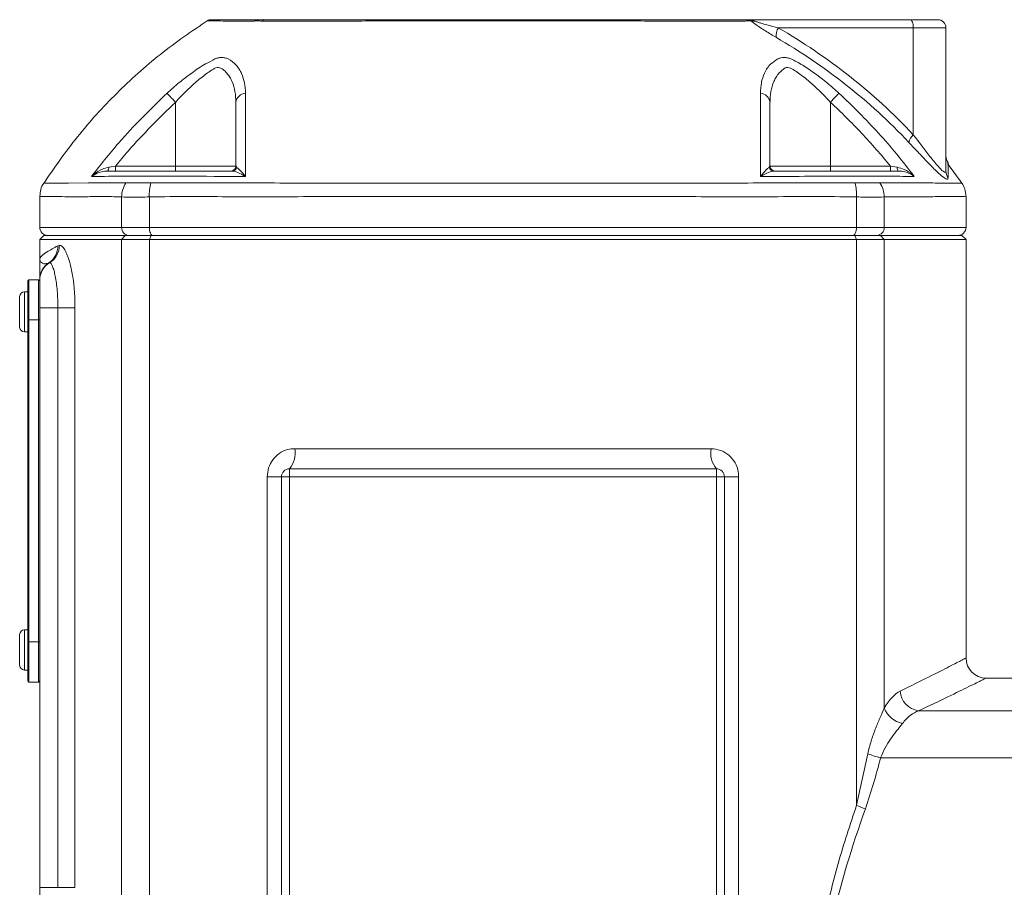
# Model space of a CAD drawing. Header units: millimetres. Extents: x 197 to 1079, y -127 to 860.
# Tile 11 of 28: x 303 to 426, y 696 to 804. Entities that reach past the tile are written whole.
import ezdxf

# ---------------------------------------------------------------- set-up
doc = ezdxf.new("R2010")
doc.units = ezdxf.units.MM

msp = doc.modelspace()

# ---------------------------------------------------------------- linework, layer by layer
at = {"color": 7, "linetype": 'Continuous', "lineweight": 15}
for p, q in [((393.88, 803.92), (413.92, 803.92)), ((413.92, 803.92), (417.34, 803.92)), ((414.29, 802.92), (397.53, 802.92)), ((414.29, 789.63), (414.29, 802.92)), ((418.34, 802.92), (414.29, 802.92)), ((418.34, 785.13), (418.34, 802.92)), ((322.68, 793.65), (322.68, 785.72)), ((404, 793.65), (404, 785.72)), ((420.45, 783.46), (418.56, 786.07)), ((314.4, 785.59), (315.23, 785.72)), ((315.23, 785.72), (315.23, 785.12)), ((315.23, 785.72), (322.68, 785.72)), ((322.68, 785.72), (330.18, 785.72)), ((322.68, 785.72), (322.68, 785.12)), ((330.18, 785.72), (330.29, 785.59)), ((396.4, 785.59), (396.5, 785.72)), ((396.5, 785.72), (404, 785.72)), ((404, 785.72), (404, 785.12)), ((404, 785.72), (411.46, 785.72)), ((411.46, 785.72), (412.28, 785.59)), ((411.46, 785.72), (411.46, 785.12)), ((305.84, 781.97), (305.84, 778.12)), ((316, 781.9), (316, 778.12)), ((319.44, 781.9), (319.44, 778.12)), ((407.25, 781.9), (407.25, 778.12)), ((410.69, 781.9), (410.69, 778.12)), ((420.84, 778.12), (420.84, 781.97)), ((316, 778.12), (319.44, 778.12)), ((319.44, 778.12), (407.25, 778.12)), ((407.25, 778.12), (410.69, 778.12)), ((306.34, 777.12), (305.84, 776.62)), ((305.84, 776.62), (305.84, 774.12)), ((316, 776.62), (305.84, 776.62)), ((306.34, 777.12), (316.44, 777.12)), ((316, 776.62), (316.44, 777.12)), ((319.44, 776.62), (316, 776.62)), ((316, 776.62), (316, 689.08)), ((316.44, 777.12), (319.66, 777.12)), ((319.44, 776.62), (319.66, 777.12)), ((319.44, 776.62), (319.44, 688.8)), ((407.25, 776.62), (319.44, 776.62)), ((319.66, 777.12), (407.03, 777.12)), ((407.25, 776.62), (407.03, 777.12)), ((407.03, 777.12), (410.24, 777.12)), ((407.25, 776.62), (407.25, 706.31)), ((410.69, 776.62), (407.25, 776.62)), ((410.69, 776.62), (410.24, 777.12)), ((410.24, 777.12), (420.34, 777.12)), ((410.69, 776.62), (410.69, 718.39)), ((420.84, 776.62), (410.69, 776.62)), ((420.84, 776.62), (420.34, 777.12)), ((420.84, 763.62), (420.84, 776.62)), ((308.07, 775.83), (308.27, 775.89)), ((304.49, 771.62), (304.34, 771.47)), ((304.34, 766.62), (304.34, 771.47)), ((304.49, 771.62), (304.49, 766.62)), ((304.49, 771.62), (305.69, 771.62)), ((305.69, 766.62), (305.69, 771.62)), ((305.84, 771.47), (305.69, 771.62)), ((305.84, 768.12), (305.84, 771.6)), ((303.34, 765.72), (303.34, 769.52)), ((304.34, 770.12), (303.94, 770.12)), ((308.08, 768.12), (305.84, 768.12)), ((305.84, 696.12), (305.84, 768.12)), ((310.21, 768.12), (308.08, 768.12)), ((308.08, 696.12), (308.08, 768.12)), ((310.21, 768.12), (310.21, 696.12)), ((304.34, 726.62), (304.34, 766.62)), ((304.34, 766.62), (304.49, 766.62)), ((304.49, 766.62), (304.49, 726.62)), ((304.49, 766.62), (305.69, 766.62)), ((305.69, 726.62), (305.69, 766.62)), ((305.69, 766.62), (305.84, 766.62)), ((303.94, 765.12), (304.34, 765.12)), ((420.84, 724.62), (420.84, 763.62)), ((337.49, 750.62), (389.2, 750.62)), ((334.08, 688.05), (334.08, 747.12)), ((335.84, 747.12), (334.08, 747.12)), ((335.84, 747.12), (336.84, 747.12)), ((335.84, 685.07), (335.84, 747.12)), ((336.84, 747.12), (336.84, 748.12)), ((336.84, 748.12), (389.84, 748.12)), ((389.84, 747.12), (336.84, 747.12)), ((336.84, 747.12), (336.84, 665.62)), ((389.84, 747.12), (389.84, 748.12)), ((389.84, 747.12), (390.84, 747.12)), ((389.84, 666.51), (389.84, 747.12)), ((390.84, 747.12), (390.84, 681.45)), ((390.84, 747.12), (392.61, 747.12)), ((392.61, 747.12), (392.61, 691.44)), ((303.34, 723.72), (303.34, 727.52)), ((304.34, 728.12), (303.94, 728.12)), ((304.34, 726.62), (304.49, 726.62)), ((304.34, 721.77), (304.34, 726.62)), ((304.49, 726.62), (304.49, 721.62)), ((304.49, 726.62), (305.69, 726.62)), ((305.69, 721.62), (305.69, 726.62)), ((305.69, 726.62), (305.84, 726.62)), ((303.94, 723.12), (304.34, 723.12)), ((304.34, 721.77), (304.49, 721.62)), ((304.49, 721.62), (305.69, 721.62)), ((305.69, 721.62), (305.84, 721.77)), ((427.84, 722.12), (423.34, 722.12)), ((414.96, 718.06), (427.84, 718.06)), ((407.25, 706.31), (408.66, 712.72)), ((410.24, 712.22), (427.84, 712.22)), ((305.84, 692.62), (305.84, 696.12)), ((308.08, 696.12), (305.84, 696.12)), ((310.21, 696.12), (308.08, 696.12))]:
    msp.add_line(p, q, dxfattribs=at)
at = {"color": 8, "linetype": 'Continuous', "lineweight": 15}
for p, q in [((305.84, 778.12), (316, 778.12)), ((410.69, 778.12), (420.84, 778.12)), ((303.94, 765.12), (303.94, 770.12)), ((303.94, 723.12), (303.94, 728.12))]:
    msp.add_line(p, q, dxfattribs=at)
at = {"color": 7, "linetype": 'Continuous', "lineweight": 15, "flags": 128}
for points in [[(414.29, 802.92), (414.29, 803.12), (414.27, 803.31), (414.23, 803.48), (414.18, 803.63), (414.13, 803.75), (414.06, 803.85), (413.99, 803.9), (413.92, 803.92)], [(321.64, 794.79), (321.7, 794.72), (321.78, 794.63), (321.89, 794.51), (322.02, 794.37), (322.17, 794.21), (322.34, 794.03), (322.51, 793.84), (322.68, 793.65)], [(404, 793.65), (404.18, 793.84), (404.35, 794.03), (404.51, 794.21), (404.66, 794.37), (404.79, 794.51), (404.9, 794.63), (404.99, 794.72), (405.05, 794.79)], [(314.4, 785.59), (314.4, 785.49), (314.38, 785.4), (314.37, 785.32), (314.34, 785.25), (314.32, 785.2), (314.3, 785.16), (314.27, 785.13), (314.24, 785.12)], [(412.28, 785.59), (412.29, 785.49), (412.3, 785.4), (412.32, 785.32), (412.34, 785.25), (412.37, 785.2), (412.39, 785.16), (412.42, 785.13), (412.45, 785.12)], [(319.44, 778.12), (319.45, 777.93), (319.47, 777.74), (319.52, 777.57), (319.57, 777.42), (319.64, 777.29), (319.71, 777.2), (319.79, 777.14), (319.88, 777.12)], [(407.25, 778.12), (407.24, 777.93), (407.21, 777.74), (407.17, 777.57), (407.12, 777.42), (407.05, 777.29), (406.97, 777.2), (406.89, 777.14), (406.81, 777.12)]]:
    msp.add_lwpolyline(points, dxfattribs=at)
at = {"color": 8, "linetype": 'Continuous', "lineweight": 15, "flags": 128}
msp.add_lwpolyline([(306.34, 783.61), (306.64, 783.61), (307.65, 783.62), (309.4, 783.63), (311.85, 783.64), (313.98, 783.64), (316.44, 783.65), (316.44, 783.65), (316.44, 783.65)], dxfattribs=at)
at = {"color": 7, "linetype": 'Continuous', "lineweight": 15}
for centre, radius, start, end in [((327.14, 802.92), 1, 90, 119.9147), ((332.97, 803.04), 0.879, 90.2097, 126.8851), ((333.72, 803.65), 0.278, 99.568, 159.2996), ((394.42, 804.64), 0.922, 255.8447, 284.1553), ((417.34, 802.92), 1, 0, 90), ((399.03, 801.95), 1.78, 147.0058, 187.2512), ((331.48, 793.49), 1.31, 94.8011, 172.6985), ((395.21, 793.49), 1.31, 7.3021, 85.2005), ((415.46, 788.29), 1.77, 131.0583, 167.1872), ((419.84, 787.02), 1.5, 180.6316, 216.015), ((329.58, 785.72), 0.6, 270, 0), ((329.72, 785.7), 0.582, 270.8582, 348.79), ((396.97, 785.7), 0.582, 191.2079, 269.1407), ((397.1, 785.72), 0.6, 180, 270), ((419.78, 785.13), 1.43, 180.0718, 216.2194), ((319.27, 781.85), 3.27, 146.6828, 179.2533), ((325.28, 782.15), 5.85, 165.0976, 182.4557), ((401.4, 782.14), 5.85, 357.564, 14.9188), ((407.42, 781.85), 3.27, 0.756, 33.3279), ((306.84, 778.12), 1, 180, 270), ((316.95, 778.07), 0.953, 177.1036, 266.7751), ((409.74, 778.07), 0.953, 273.2249, 2.8964), ((419.84, 778.12), 1, 270, 0), ((305.65, 775.75), 2.42, 303.3842, 1.8658), ((305.76, 775.87), 2.51, 301.8774, 0.3974), ((308.32, 771.59), 2.48, 119.8983, 179.9218), ((308.34, 771.63), 2.5, 122.8787, 179.9986), ((303.94, 769.52), 0.6, 90, 180), ((303.94, 765.72), 0.6, 180, 270), ((334.59, 750.04), 2.96, 319.6467, 11.362), ((392.1, 750.04), 2.96, 168.638, 220.3533), ((336.84, 747.12), 1, 90, 180), ((389.84, 747.12), 1, 0, 90), ((303.94, 727.52), 0.6, 90, 180), ((303.94, 723.72), 0.6, 180, 270), ((423.34, 724.62), 2.5, 180, 270), ((415.28, 720.67), 2.62, 183.3576, 262.932), ((413.62, 719.55), 3.15, 201.5628, 257.4099), ((412.73, 722.75), 10.83, 247.936, 256.6691), ((413.05, 719.77), 14.67, 246.6712, 251.2659)]:
    msp.add_arc(centre, radius, start, end, dxfattribs=at)
for points, knots in [([(326.74, 803.86), (324.73, 802.49), (320.72, 799.75), (315.31, 794.84), (310.38, 789.46), (307.62, 785.47), (306.23, 783.46)], [0, 0, 0, 0, 0.250452, 0.500119, 0.749727, 1, 1, 1, 1]), ([(327.2, 803.92), (327.2, 803.92), (327.2, 803.92), (327.83, 803.92), (328.98, 803.92), (330.64, 803.92), (332.19, 803.92), (332.96, 803.92)], [0, 0, 0, 0, 0.151686, 0.360886, 0.570088, 0.785044, 1, 1, 1, 1]), ([(332.47, 803.75), (332.47, 803.75), (332.47, 803.75), (332.47, 803.75), (332.46, 803.75), (332.45, 803.75), (332.44, 803.75)], [-0.00000006, -0.00000006, -0.00000006, -0.00000006, 0, 0, 0, 0.00008441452, 0.00008441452, 0.00008441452, 0.00008441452]), ([(333.38, 803.75), (333.28, 803.75), (333.19, 803.76), (333.01, 803.76), (332.93, 803.76), (332.7, 803.76), (332.57, 803.76), (332.47, 803.75)], [0, 0, 0, 0, 0.25, 0.25, 0.5, 0.5, 1, 1, 1, 1]), ([(332.96, 803.92), (332.99, 803.92), (333.03, 803.92), (333.12, 803.92), (333.17, 803.92), (333.29, 803.92), (333.36, 803.92), (333.47, 803.92), (333.51, 803.92), (333.59, 803.92), (333.63, 803.92), (333.67, 803.92)], [0, 0, 0, 0, 0.25, 0.25, 0.5, 0.5, 0.75, 0.75, 0.875, 0.875, 1, 1, 1, 1]), ([(333.46, 803.75), (333.43, 803.75), (333.4, 803.75), (333.38, 803.75), (333.38, 803.75), (333.38, 803.75), (333.38, 803.75)], [0, 0, 0, 0, 0.00008451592, 0.00008451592, 0.00008451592, 0.00008457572, 0.00008457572, 0.00008457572, 0.00008457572]), ([(393.31, 803.75), (390.93, 803.75), (388.5, 803.75), (383.57, 803.75), (381.09, 803.76), (373.59, 803.76), (368.52, 803.76), (358.24, 803.76), (353.17, 803.76), (345.67, 803.76), (343.19, 803.75), (338.27, 803.75), (335.84, 803.75), (333.46, 803.75)], [0, 0, 0, 0, 0.125, 0.125, 0.25, 0.25, 0.5, 0.5, 0.75, 0.75, 0.875, 0.875, 1, 1, 1, 1]), ([(333.67, 803.92), (334.88, 803.92), (336.1, 803.92), (338.56, 803.92), (339.8, 803.92), (343.55, 803.92), (346.07, 803.92), (351.15, 803.92), (353.71, 803.92), (357.57, 803.92), (358.86, 803.92), (361.46, 803.92), (362.76, 803.92), (366.67, 803.92), (369.26, 803.92), (374.4, 803.92), (376.95, 803.92), (380.75, 803.92), (382.02, 803.92), (384.53, 803.92), (385.79, 803.92), (388.27, 803.92), (389.51, 803.92), (391.34, 803.92), (391.95, 803.92), (392.71, 803.92), (392.86, 803.92), (393.09, 803.92), (393.16, 803.92), (393.3, 803.92), (393.37, 803.92), (393.49, 803.92), (393.54, 803.92), (393.63, 803.92), (393.67, 803.92), (393.76, 803.92), (393.82, 803.92), (393.88, 803.92)], [0, 0, 0, 0, 0.0625, 0.0625, 0.125, 0.125, 0.25, 0.25, 0.375, 0.375, 0.4375, 0.4375, 0.5, 0.5, 0.625, 0.625, 0.75, 0.75, 0.8125, 0.8125, 0.875, 0.875, 0.9375, 0.9375, 0.96875, 0.96875, 0.976562, 0.976562, 0.980469, 0.980469, 0.984375, 0.984375, 0.988281, 0.988281, 0.992187, 0.992187, 1, 1, 1, 1]), ([(394.19, 803.75), (394.09, 803.76), (393.97, 803.76), (393.67, 803.76), (393.5, 803.76), (393.31, 803.75)], [0, 0, 0, 0, 0.5, 0.5, 1, 1, 1, 1]), ([(394.19, 803.75), (394.17, 803.77), (394.16, 803.78), (394.13, 803.8), (394.13, 803.81), (394.12, 803.82), (394.11, 803.83), (394.08, 803.85), (394.06, 803.87), (393.98, 803.91), (393.93, 803.92), (393.88, 803.92)], [0, 0, 0, 0, 0.125, 0.125, 0.1875, 0.1875, 0.25, 0.25, 0.5, 0.5, 1, 1, 1, 1]), ([(394.64, 803.75), (394.53, 803.81), (394.4, 803.85), (394.14, 803.91), (394.01, 803.92), (393.88, 803.92)], [0, 0, 0, 0, 0.5, 0.5, 1, 1, 1, 1]), ([(397.26, 801.73), (396.82, 801.98), (396.38, 802.24), (395.71, 802.66), (395.49, 802.8), (395.15, 803.02), (395.04, 803.1), (394.88, 803.21), (394.83, 803.25), (394.75, 803.31), (394.72, 803.33), (394.67, 803.36), (394.64, 803.38), (394.61, 803.4)], [0, 0, 0, 0, 0.5, 0.5, 0.75, 0.75, 0.875, 0.875, 0.9375, 0.9375, 0.96875, 0.96875, 1, 1, 1, 1]), ([(394.64, 803.75), (394.7, 803.72), (394.76, 803.7), (394.88, 803.65), (394.94, 803.63), (395.12, 803.56), (395.25, 803.52), (395.61, 803.41), (395.86, 803.34), (396.58, 803.15), (397.06, 803.03), (397.53, 802.92)], [0, 0, 0, 0, 0.0625, 0.0625, 0.125, 0.125, 0.25, 0.25, 0.5, 0.5, 1, 1, 1, 1]), ([(397.53, 802.92), (400.59, 801.13), (403.54, 799.13), (409.17, 794.7), (411.82, 792.28), (414.29, 789.63)], [0, 0, 0, 0, 0.5, 0.5, 1, 1, 1, 1]), ([(413.73, 788.68), (411.3, 791.29), (408.69, 793.66), (403.16, 798.01), (400.26, 799.97), (397.26, 801.73)], [0, 0, 0, 0, 0.5, 0.5, 1, 1, 1, 1]), ([(321.64, 794.79), (322.13, 795.23), (323.13, 796.12), (324.75, 797.35), (326.25, 798.4), (327.23, 798.82), (327.59, 799.06), (327.59, 799.06)], [0, 0, 0, 0, 0.257235, 0.51415, 0.795826, 0.999992, 1, 1, 1, 1]), ([(327.59, 799.06), (327.72, 799.11), (327.86, 799.15), (328.13, 799.21), (328.27, 799.22), (328.55, 799.23), (328.69, 799.21), (328.96, 799.15), (329.09, 799.11), (329.23, 799.06)], [0, 0, 0, 0, 0.25, 0.25, 0.5, 0.5, 0.75, 0.75, 1, 1, 1, 1]), ([(329.23, 799.06), (329.62, 798.83), (329.95, 798.56), (330.36, 798.1), (330.49, 797.94), (330.71, 797.59), (330.81, 797.42), (331.06, 796.86), (331.18, 796.48), (331.34, 795.66), (331.37, 795.23), (331.37, 794.79)], [0, 0, 0, 0, 0.25, 0.25, 0.375, 0.375, 0.5, 0.5, 0.75, 0.75, 1, 1, 1, 1]), ([(395.32, 794.79), (395.34, 795.23), (395.38, 796.12), (395.79, 797.35), (396.46, 798.4), (397.16, 798.82), (397.46, 799.06), (397.46, 799.06)], [0, 0, 0, 0, 0.257235, 0.51415, 0.795826, 0.999992, 1, 1, 1, 1]), ([(397.46, 799.06), (397.6, 799.11), (397.73, 799.15), (398, 799.21), (398.14, 799.22), (398.41, 799.23), (398.55, 799.21), (398.83, 799.15), (398.96, 799.11), (399.09, 799.06)], [0, 0, 0, 0, 0.25, 0.25, 0.5, 0.5, 0.75, 0.75, 1, 1, 1, 1]), ([(399.09, 799.06), (399.57, 798.83), (400.06, 798.56), (400.81, 798.1), (401.06, 797.94), (401.57, 797.59), (401.83, 797.42), (402.59, 796.86), (403.09, 796.48), (404.08, 795.66), (404.57, 795.23), (405.05, 794.79)], [0, 0, 0, 0, 0.25, 0.25, 0.375, 0.375, 0.5, 0.5, 0.75, 0.75, 1, 1, 1, 1]), ([(330.18, 793.65), (330.18, 794.11), (330.15, 794.56), (330, 795.42), (329.89, 795.83), (329.64, 796.41), (329.54, 796.6), (329.32, 796.95), (329.2, 797.12), (328.92, 797.44), (328.76, 797.58), (328.51, 797.79), (328.42, 797.86), (328.22, 797.95), (328.12, 797.97), (327.9, 797.98), (327.79, 797.96), (327.62, 797.9), (327.56, 797.87), (327.45, 797.81), (327.4, 797.78), (327.12, 797.61), (326.9, 797.46), (326.44, 797.14), (326.21, 796.97), (325.76, 796.61), (325.53, 796.43), (325.07, 796.04), (324.85, 795.83), (324.4, 795.42), (324.18, 795.21), (323.52, 794.56), (323.1, 794.12), (322.68, 793.65)], [0, 0, 0, 0, 0.125, 0.125, 0.25, 0.25, 0.3125, 0.3125, 0.375, 0.375, 0.4375, 0.4375, 0.46875, 0.46875, 0.5, 0.5, 0.53125, 0.53125, 0.546875, 0.546875, 0.5625, 0.5625, 0.625, 0.625, 0.6875, 0.6875, 0.75, 0.75, 0.8125, 0.8125, 0.875, 0.875, 1, 1, 1, 1]), ([(404, 793.65), (403.59, 794.11), (403.16, 794.56), (402.3, 795.42), (401.86, 795.83), (401.18, 796.41), (400.95, 796.6), (400.5, 796.95), (400.27, 797.12), (399.82, 797.44), (399.6, 797.58), (399.27, 797.79), (399.16, 797.86), (398.94, 797.95), (398.83, 797.97), (398.61, 797.98), (398.5, 797.96), (398.35, 797.9), (398.3, 797.87), (398.21, 797.81), (398.17, 797.78), (397.95, 797.61), (397.79, 797.46), (397.51, 797.14), (397.38, 796.97), (397.16, 796.61), (397.06, 796.43), (396.89, 796.04), (396.82, 795.83), (396.7, 795.42), (396.65, 795.21), (396.54, 794.56), (396.5, 794.12), (396.5, 793.65)], [0, 0, 0, 0, 0.125, 0.125, 0.25, 0.25, 0.3125, 0.3125, 0.375, 0.375, 0.4375, 0.4375, 0.46875, 0.46875, 0.5, 0.5, 0.53125, 0.53125, 0.546875, 0.546875, 0.5625, 0.5625, 0.625, 0.625, 0.6875, 0.6875, 0.75, 0.75, 0.8125, 0.8125, 0.875, 0.875, 1, 1, 1, 1]), ([(312.27, 784.45), (313.37, 785.86), (316.24, 789.52), (319.58, 792.78), (321.64, 794.79)], [0, 0, 0, 0, 0.383149, 1, 1, 1, 1]), ([(331.37, 794.79), (331.37, 793.21), (331.36, 791.55), (331.36, 788.11), (331.36, 786.31), (331.36, 784.45)], [0, 0, 0, 0, 0.5, 0.5, 1, 1, 1, 1]), ([(395.33, 784.45), (395.33, 785.86), (395.33, 789.52), (395.32, 792.78), (395.32, 794.79)], [0, 0, 0, 0, 0.383149, 1, 1, 1, 1]), ([(405.05, 794.79), (406.76, 793.21), (408.4, 791.55), (411.52, 788.11), (413.01, 786.31), (414.41, 784.45)], [0, 0, 0, 0, 0.5, 0.5, 1, 1, 1, 1]), ([(322.68, 793.65), (320.67, 791.68), (318.07, 789.15), (315.75, 786.35), (315.23, 785.72)], [0, 0, 0, 0, 0.775315, 1, 1, 1, 1]), ([(330.18, 785.72), (330.18, 787.13), (330.18, 788.5), (330.18, 791.14), (330.18, 792.42), (330.18, 793.65)], [0, 0, 0, 0, 0.5, 0.5, 1, 1, 1, 1]), ([(396.5, 793.65), (396.5, 791.68), (396.5, 789.15), (396.5, 786.35), (396.5, 785.72)], [0, 0, 0, 0, 0.775315, 1, 1, 1, 1]), ([(411.46, 785.72), (410.31, 787.13), (409.11, 788.5), (406.63, 791.14), (405.34, 792.42), (404, 793.65)], [0, 0, 0, 0, 0.5, 0.5, 1, 1, 1, 1]), ([(418.62, 784.28), (418.61, 784.24), (418.59, 784.06), (418.25, 784.15), (417.42, 784.85), (416.3, 785.96), (415.03, 787.3), (414.16, 788.22), (413.73, 788.68)], [0, 0, 0, 0, 0.068136, 0.244022, 0.4182162, 0.6300618, 0.8148665, 1, 1, 1, 1]), ([(414.29, 789.63), (415, 788.7), (416.1, 787.25), (417.33, 785.73), (417.98, 785.05), (418.24, 784.93), (418.33, 785), (418.34, 785.08), (418.34, 785.13)], [0, 0, 0, 0, 0.386384, 0.600343, 0.769089, 0.893009, 0.935451, 1, 1, 1, 1]), ([(312.27, 784.45), (312.27, 784.45), (312.36, 784.54), (312.76, 784.89), (313.44, 785.34), (314.13, 785.52), (314.4, 785.59)], [0, 0, 0, 0, 0.003547, 0.162049, 0.673326, 1, 1, 1, 1]), ([(314.24, 785.12), (313.99, 785.1), (313.33, 785.04), (312.71, 784.75), (312.36, 784.51), (312.27, 784.45), (312.27, 784.45)], [0, 0, 0, 0, 0.3265702, 0.8379343, 0.9964628, 1, 1, 1, 1]), ([(314.24, 785.12), (315.36, 785.12), (316.64, 785.12), (318.54, 785.12), (319.84, 785.12), (322.05, 785.12), (324.98, 785.12), (327.56, 785.12), (329.14, 785.12), (329.72, 785.12)], [0, 0, 0, 0, 0.400667, 0.458027, 0.51511, 0.648257, 0.783727, 0.919406, 1, 1, 1, 1]), ([(331.36, 784.45), (331.36, 784.45), (331.28, 784.5), (330.88, 784.73), (330.27, 785.03), (329.88, 785.1), (329.72, 785.12)], [0, 0, 0, 0, 0.003542, 0.117049, 0.640533, 1, 1, 1, 1]), ([(330.29, 785.59), (330.38, 785.51), (330.62, 785.32), (331.03, 784.85), (331.31, 784.52), (331.36, 784.45), (331.36, 784.45)], [0, 0, 0, 0, 0.3595666, 0.8829606, 0.9964519, 1, 1, 1, 1]), ([(395.33, 784.45), (395.33, 784.45), (395.4, 784.54), (395.69, 784.89), (396.09, 785.34), (396.31, 785.52), (396.4, 785.59)], [0, 0, 0, 0, 0.003547, 0.162049, 0.673326, 1, 1, 1, 1]), ([(396.96, 785.12), (396.82, 785.1), (396.45, 785.04), (395.85, 784.75), (395.43, 784.51), (395.33, 784.45), (395.33, 784.45)], [0, 0, 0, 0, 0.3265702, 0.8379343, 0.9964628, 1, 1, 1, 1]), ([(396.96, 785.12), (399.88, 785.12), (403.22, 785.12), (406.77, 785.12), (408.22, 785.12), (409.55, 785.12), (410.7, 785.12), (411.62, 785.12), (412.22, 785.12), (412.45, 785.12)], [0, 0, 0, 0, 0.400667, 0.458027, 0.51511, 0.648256, 0.783727, 0.919406, 1, 1, 1, 1]), ([(412.28, 785.59), (412.58, 785.51), (413.31, 785.32), (413.98, 784.85), (414.35, 784.52), (414.41, 784.45), (414.41, 784.45)], [0, 0, 0, 0, 0.3595666, 0.8829606, 0.9964519, 1, 1, 1, 1]), ([(414.41, 784.45), (414.41, 784.45), (414.35, 784.5), (414.02, 784.73), (413.41, 785.03), (412.73, 785.1), (412.45, 785.12)], [0, 0, 0, 0, 0.003542, 0.117049, 0.640533, 1, 1, 1, 1]), ([(316.91, 784.47), (316.91, 784.47), (316.85, 784.47), (315.11, 784.46), (313.67, 784.46), (312.27, 784.45)], [0, 0, 0, 0, 0.000005, 0.030885, 1, 1, 1, 1]), ([(316.44, 783.65), (316.44, 783.65), (316.47, 783.65), (316.5, 783.65), (316.53, 783.65)], [0, 0, 0, 0, 0.000297, 1, 1, 1, 1]), ([(316.53, 783.65), (316.93, 783.66), (317.73, 783.67), (318.99, 783.66), (319.63, 783.65)], [0, 0, 0, 0, 0.493126, 1, 1, 1, 1]), ([(320.21, 784.47), (320.21, 784.47), (319.63, 784.47), (318.52, 784.5), (317.49, 784.5), (317.01, 784.47), (316.91, 784.47), (316.91, 784.47)], [0, 0, 0, 0, 0.000013, 0.405324, 0.848675, 0.999987, 1, 1, 1, 1]), ([(319.63, 783.65), (319.69, 783.65), (319.75, 783.65), (319.81, 783.65), (319.81, 783.65), (319.81, 783.65), (319.81, 783.65)], [0, 0, 0, 0, 0.0002029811, 0.0002029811, 0.0002029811, 0.0002030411, 0.0002030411, 0.0002030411, 0.0002030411]), ([(319.81, 783.65), (319.86, 783.65), (319.92, 783.65), (320.02, 783.65), (320.18, 783.65), (320.56, 783.64), (321.3, 783.64), (322.81, 783.64), (324.1, 783.64), (326.72, 783.64), (328.48, 783.64), (333.83, 783.63), (337.43, 783.63), (344.71, 783.62), (348.38, 783.62), (353.95, 783.61), (355.82, 783.61), (358.63, 783.61), (359.57, 783.61), (361.45, 783.61), (362.4, 783.61), (367.13, 783.61), (370.87, 783.61), (378.29, 783.62), (381.97, 783.62), (387.43, 783.63), (389.24, 783.63), (392.85, 783.63), (394.64, 783.63), (398.21, 783.64), (399.97, 783.64), (402.58, 783.64), (403.45, 783.64), (405.17, 783.64), (406.03, 783.64), (406.87, 783.65)], [0, 0, 0, 0, 0.001953, 0.001953, 0.003906, 0.007813, 0.015625, 0.03125, 0.0625, 0.0625, 0.125, 0.125, 0.25, 0.25, 0.375, 0.375, 0.4375, 0.4375, 0.46875, 0.46875, 0.5, 0.5, 0.625, 0.625, 0.75, 0.75, 0.8125, 0.8125, 0.875, 0.875, 0.9375, 0.9375, 0.96875, 0.96875, 1, 1, 1, 1]), ([(331.36, 784.45), (330.07, 784.45), (326.29, 784.46), (322.51, 784.47), (320.21, 784.47), (320.21, 784.47)], [0, 0, 0, 0, 0.341523, 0.999995, 1, 1, 1, 1]), ([(406.48, 784.47), (406.48, 784.47), (406.37, 784.47), (402.74, 784.46), (398.98, 784.46), (395.33, 784.45)], [0, 0, 0, 0, 0.000005, 0.030885, 1, 1, 1, 1]), ([(409.78, 784.47), (409.78, 784.47), (409.51, 784.47), (408.72, 784.5), (407.5, 784.5), (406.7, 784.47), (406.48, 784.47), (406.48, 784.47)], [0, 0, 0, 0, 0.000013, 0.405324, 0.848675, 0.999987, 1, 1, 1, 1]), ([(406.87, 783.65), (406.87, 783.65), (406.93, 783.65), (406.99, 783.65), (407.05, 783.65)], [0, 0, 0, 0, 0.000297, 1, 1, 1, 1]), ([(407.05, 783.65), (407.68, 783.66), (408.94, 783.67), (409.75, 783.66), (410.15, 783.65)], [0, 0, 0, 0, 0.493126, 1, 1, 1, 1]), ([(414.41, 784.45), (413.94, 784.45), (412.55, 784.46), (411.09, 784.47), (409.78, 784.47), (409.78, 784.47)], [0, 0, 0, 0, 0.341523, 0.999995, 1, 1, 1, 1]), ([(410.15, 783.65), (410.19, 783.65), (410.22, 783.65), (410.25, 783.65), (410.25, 783.65), (410.25, 783.65), (410.25, 783.65)], [0, 0, 0, 0, 0.0002029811, 0.0002029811, 0.0002029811, 0.0002030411, 0.0002030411, 0.0002030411, 0.0002030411]), ([(306.34, 783.62), (306.34, 783.61), (306.14, 783.4), (305.93, 782.83), (305.88, 782.26), (305.86, 781.98)], [0, 0, 0, 0, 0.003411, 0.505742, 1, 1, 1, 1]), ([(420.83, 781.98), (420.81, 782.29), (420.77, 782.87), (420.48, 783.38), (420.35, 783.61)], [0, 0, 0, 0, 0.5431526, 1, 1, 1, 1]), ([(319.44, 781.9), (318.71, 781.88), (317.28, 781.85), (316.42, 781.88), (316, 781.9)], [0, 0, 0, 0, 0.506375, 1, 1, 1, 1]), ([(407.25, 781.9), (405.41, 781.93), (401.75, 781.99), (394.45, 781.88), (385.28, 781.96), (374.17, 781.96), (362.92, 781.98), (351.68, 781.96), (340.58, 781.96), (331.56, 781.88), (324.55, 781.98), (321.15, 781.93), (319.44, 781.9)], [0, 0, 0, 0, 0.066774, 0.133567, 0.257132, 0.381092, 0.504657, 0.62822, 0.752177, 0.875741, 0.937879, 1, 1, 1, 1]), ([(410.69, 781.9), (410.25, 781.88), (409.39, 781.85), (407.95, 781.88), (407.25, 781.9)], [0, 0, 0, 0, 0.506375, 1, 1, 1, 1]), ([(305.84, 774.12), (305.84, 774.12), (305.84, 774.13), (305.84, 774.13), (305.84, 774.15), (305.85, 774.22), (305.87, 774.29), (306.02, 774.57), (306.48, 774.94), (307.59, 775.56), (308.07, 775.83)], [0, 0, 0, 0, 0.003018, 0.004841, 0.012288, 0.042075, 0.161231, 0.161694, 0.638444, 1, 1, 1, 1]), ([(308.27, 775.89), (308.38, 775.89), (308.5, 775.85), (308.73, 775.65), (308.84, 775.5), (309.01, 775.21), (309.07, 775.1), (309.18, 774.85), (309.24, 774.72), (309.34, 774.44), (309.4, 774.29), (309.5, 773.96), (309.55, 773.79), (309.69, 773.24), (309.78, 772.84), (309.93, 771.99), (310, 771.54), (310.08, 770.84), (310.1, 770.61), (310.14, 770.12), (310.16, 769.87), (310.2, 769.13), (310.21, 768.63), (310.21, 768.12)], [0, 0, 0, 0, 0.125, 0.125, 0.25, 0.25, 0.3125, 0.3125, 0.375, 0.375, 0.4375, 0.4375, 0.5, 0.5, 0.625, 0.625, 0.75, 0.75, 0.8125, 0.8125, 0.875, 0.875, 1, 1, 1, 1]), ([(306.99, 773.73), (306.82, 773.67), (306.34, 773.51), (305.94, 773.77), (305.85, 774.02), (305.84, 774.12), (305.84, 774.12), (305.84, 774.12)], [0, 0, 0, 0, 0.2321896, 0.7031583, 0.9821314, 0.99699, 1, 1, 1, 1]), ([(305.84, 771.83), (305.84, 771.86), (305.84, 771.97), (305.84, 772.51), (305.84, 773.26), (305.84, 773.85), (305.84, 774.12), (305.84, 774.12)], [0, 0, 0, 0, 0.106721, 0.384443, 0.718854, 0.996532, 1, 1, 1, 1]), ([(308.08, 768.12), (308.08, 768.48), (308.08, 768.84), (308.05, 769.55), (308.03, 769.9), (307.97, 770.56), (307.94, 770.88), (307.86, 771.49), (307.81, 771.77), (307.71, 772.3), (307.66, 772.53), (307.58, 772.84), (307.55, 772.93), (307.49, 773.11), (307.46, 773.19), (307.37, 773.41), (307.32, 773.53), (307.2, 773.69), (307.14, 773.73), (307.09, 773.74)], [0, 0, 0, 0, 0.125, 0.125, 0.25, 0.25, 0.375, 0.375, 0.5, 0.5, 0.625, 0.625, 0.6875, 0.6875, 0.75, 0.75, 0.875, 0.875, 1, 1, 1, 1]), ([(334.08, 747.12), (334.11, 747.5), (334.18, 748.26), (334.73, 749.28), (335.55, 750.08), (336.52, 750.55), (337.19, 750.6), (337.49, 750.62)], [0, 0, 0, 0, 0.206322, 0.411465, 0.619177, 0.833805, 1, 1, 1, 1]), ([(389.2, 750.62), (389.59, 750.58), (390.39, 750.5), (391.44, 749.85), (392.21, 748.92), (392.57, 747.94), (392.6, 747.33), (392.61, 747.12)], [0, 0, 0, 0, 0.222537, 0.44632, 0.668974, 0.884911, 1, 1, 1, 1]), ([(412.67, 720.51), (414, 721.16), (415.18, 721.74), (417.2, 722.76), (418.06, 723.19), (419.43, 723.89), (419.96, 724.16), (420.49, 724.44), (420.62, 724.51), (420.8, 724.6), (420.84, 724.62), (420.84, 724.62)], [0, 0, 0, 0, 0.25, 0.25, 0.5, 0.5, 0.75, 0.75, 0.875, 0.875, 1, 1, 1, 1]), ([(423.34, 722.12), (423.34, 722.12), (423.3, 722.1), (423.12, 722.01), (422.98, 721.94), (422.44, 721.67), (421.9, 721.4), (420.48, 720.71), (419.61, 720.28), (417.53, 719.28), (416.33, 718.7), (414.96, 718.06)], [0, 0, 0, 0, 0.125, 0.125, 0.25, 0.25, 0.5, 0.5, 0.75, 0.75, 1, 1, 1, 1]), ([(410.69, 718.39), (411, 718.93), (411.32, 719.37), (411.98, 720.08), (412.32, 720.35), (412.67, 720.51)], [0, 0, 0, 0, 0.5, 0.5, 1, 1, 1, 1]), ([(408.66, 712.72), (408.77, 713.26), (408.9, 713.78), (409.22, 714.8), (409.39, 715.29), (409.76, 716.25), (409.96, 716.71), (410.33, 717.58), (410.52, 718), (410.69, 718.39)], [0, 0, 0, 0, 0.25, 0.25, 0.5, 0.5, 0.75, 0.75, 1, 1, 1, 1]), ([(414.96, 718.06), (414.61, 717.94), (414.26, 717.74), (413.58, 717.21), (413.25, 716.88), (412.94, 716.47)], [0, 0, 0, 0, 0.5, 0.5, 1, 1, 1, 1]), ([(412.94, 716.47), (412.46, 715.86), (411.75, 714.97), (410.76, 713.48), (410.41, 712.64), (410.24, 712.22)], [0, 0, 0, 0, 0.511045, 0.751889, 1, 1, 1, 1]), ([(410.24, 712.22), (409.96, 711.15), (409.67, 710.09), (409.05, 707.98), (408.71, 706.93), (408.34, 705.88)], [0, 0, 0, 0, 0.5, 0.5, 1, 1, 1, 1]), ([(403.11, 691.76), (403.7, 694.22), (404.87, 699.14), (406.45, 703.91), (407.25, 706.31)], [0, 0, 0, 0, 0.498887, 1, 1, 1, 1])]:
    msp.add_open_spline(points, degree=3, knots=knots, dxfattribs=at)
at = {"color": 8, "linetype": 'Continuous', "lineweight": 15}
for points, knots in [([(332.44, 803.75), (331.68, 803.75), (330.16, 803.75), (328.49, 803.76), (327.31, 803.76), (326.66, 803.76), (326.66, 803.76), (326.65, 803.76)], [0, 0, 0, 0, 0.2092247, 0.4184496, 0.6334095, 0.8483702, 1, 1, 1, 1]), ([(418.62, 786.14), (418.62, 786.14), (418.62, 786.27), (418.62, 785.76), (418.62, 784.78), (418.62, 784.28)], [0, 0, 0, 0, 0.014347, 0.504085, 1, 1, 1, 1]), ([(410.25, 783.65), (410.25, 783.65), (412.08, 783.65), (414.31, 783.64), (417.14, 783.63), (418.95, 783.62), (420.02, 783.61), (420.47, 783.61), (420.35, 783.61), (420.34, 783.61)], [0, 0, 0, 0, 0.000001, 0.245915, 0.429409, 0.612901, 0.801775, 0.990645, 1, 1, 1, 1]), ([(316, 781.9), (315.14, 781.93), (313.43, 781.99), (310.68, 781.88), (308.09, 781.96), (306.19, 781.97), (305.97, 781.97), (305.86, 781.97)], [0, 0, 0, 0, 0.133412, 0.266861, 0.51374, 0.761406, 1, 1, 1, 1]), ([(420.83, 781.97), (420.83, 781.97), (420.95, 781.98), (420.52, 781.97), (419.51, 781.96), (417.7, 781.94), (415.46, 781.92), (413.09, 781.91), (411.49, 781.9), (410.69, 781.9)], [0, 0, 0, 0, 0.0083, 0.191386, 0.374473, 0.562879, 0.751285, 0.875444, 1, 1, 1, 1])]:
    msp.add_open_spline(points, degree=3, knots=knots, dxfattribs=at)
at = {"color": 7, "linetype": 'Continuous', "lineweight": 15}
for points in [[(394.61, 803.4), (394.46, 803.52), (394.32, 803.64), (394.19, 803.75)], [(307.09, 773.74), (307.05, 773.75), (307.02, 773.75), (306.99, 773.73)], [(408.34, 705.88), (406.68, 701.19), (405.22, 696.42), (404.11, 691.52)]]:
    msp.add_open_spline(points, degree=3, dxfattribs=at)

doc.saveas('drawing.dxf')
